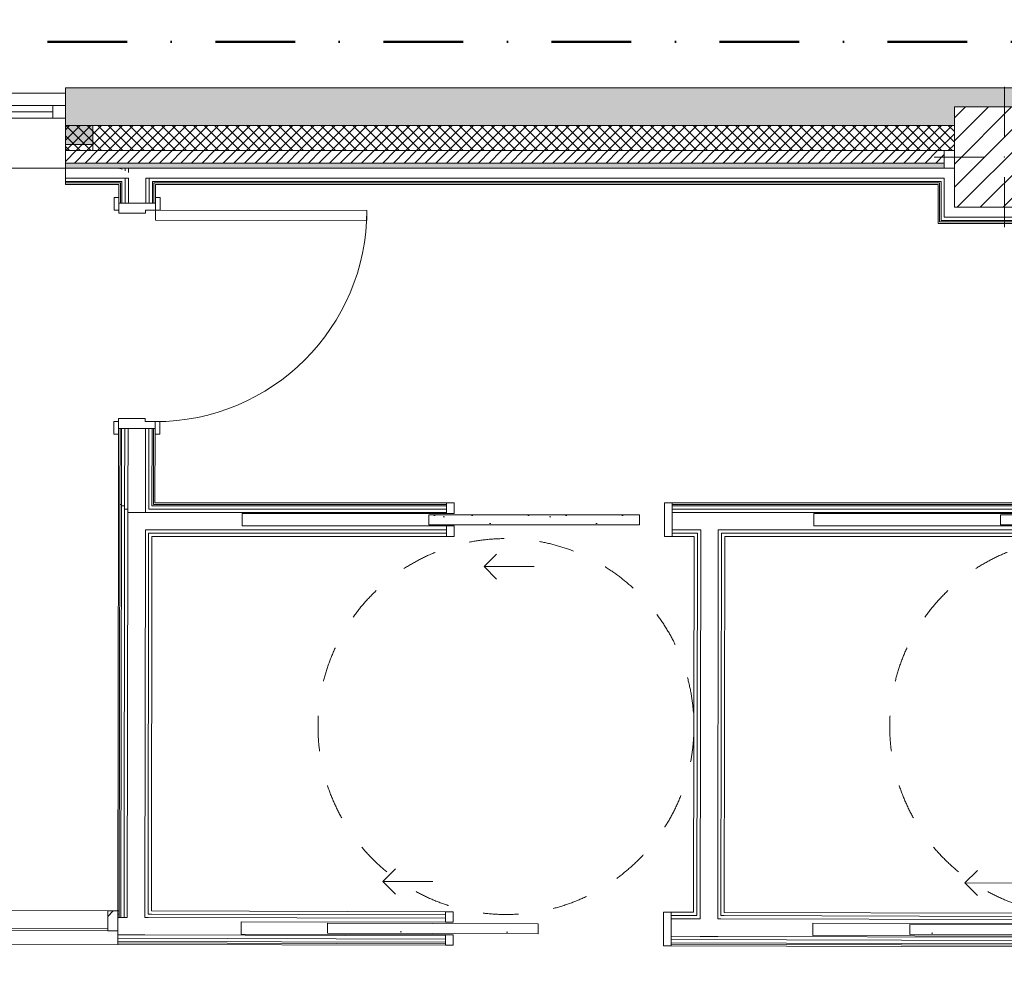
# Model space of a CAD drawing. Header units: millimetres. Extents: x -30280 to 19093, y -17757 to 4746.
# Tile 11 of 33: x -11180 to -7251, y -15508 to -11746. Entities that reach past the tile are written whole.
import ezdxf

# ---------------------------------------------------------------- set-up
doc = ezdxf.new("R2010")
doc.units = ezdxf.units.MM
doc.header["$MEASUREMENT"] = 0
for name, pattern in [('Punto & Rayas', [670.277762, 317.5, -176.388889, 0, -176.388874]), ('Rayas Pequeñas', [282.222222, 141.111111, -141.111111]), ('Wipeout_Contour', [1000, 0, -1000])]:
    doc.linetypes.add(name, pattern=pattern)
for name, color, linetype, lineweight, true_color in [('01_2D_Ambit_Pluma_Nº__242', 7, 'Continuous', 50, 0xfb0013), ('12_FAÇ_Façana_Pluma_Nº__102', 7, 'Continuous', 5, 0xcccccc), ('12_FAÇ_Façana_Pluma_Nº__174', 7, 'Continuous', 13, 0xe4ad2c), ('12_FAÇ_Façana_Pluma_Nº__176', 7, 'Continuous', 15, 0x93a0c6), ('Nuevo_08_E_Envans secs_Pluma_Nº__78', 7, 'Continuous', 5, 0x00bb5e), ('Nuevo_Puertas Archicad_Pluma_Nº__3', 7, 'Continuous', 5, 0xa4a4a4)]:
    doc.layers.add(name, color=color, linetype=linetype, lineweight=lineweight, true_color=true_color)
for name, color, linetype in [('10_ESTR_Pilars', 7, 'Continuous'), ('12_FAÇ_Façana', 7, 'Continuous'), ('Nuevo_08_E_Envans secs', 7, 'Continuous'), ('Nuevo_Puertas Archicad', 7, 'Continuous'), ('Nuevo_Ventanas Archicad', 7, 'Continuous'), ('Ventanas Archicad', 7, 'Continuous')]:
    doc.layers.add(name, color=color, linetype=linetype)
for name, color, linetype, lineweight in [('10_ESTR_Pilars_Pluma_Nº__20', 1, 'Continuous', 5), ('10_ESTR_Pilars_Pluma_Nº__28', 7, 'Continuous', 20), ('10_ESTR_Pilars_Pluma_Nº__42', 8, 'Continuous', 25), ('12_FAÇ_Façana_Pluma_Nº__1', 7, 'Continuous', 5), ('12_FAÇ_Façana_Pluma_Nº__2', 8, 'Continuous', 5), ('12_FAÇ_Façana_Pluma_Nº__7', 7, 'Continuous', 5), ('Nuevo_01 2D_Mobiliari_Pluma_Nº__101', 252, 'Continuous', 5), ('Nuevo_08_E_Envans secs_Pluma_Nº__25', 5, 'Continuous', 5), ('Nuevo_12_FAÇ_Façana_Pluma_Nº__25', 5, 'Continuous', 5), ('Nuevo_Puertas Archicad_Pluma_Nº__1', 7, 'Continuous', 5), ('Nuevo_Ventanas Archicad_Pluma_Nº__1', 7, 'Continuous', 5), ('Ventanas Archicad_Pluma_Nº__1', 7, 'Continuous', 5), ('Ventanas Archicad_Pluma_Nº__7', 7, 'Continuous', 5)]:
    doc.layers.add(name, color=color, linetype=linetype, lineweight=lineweight)
pattern_1 = [(0, (0, 0), (0, 75), [0, -75])]
pattern_2 = [(45, (0, 0), (-159.1, 159.1), []), (45, (-53.03, 53.03), (-159.1, 159.1), [])]
pattern_3 = [(0, (0, 0), (0, 779.4), [48.75, -401.25]), (0, (225, 389.7), (0, 779.4), [48.75, -401.25]), (60, (0, 0), (-675, 389.7), [48.75, -401.25]), (60, (450, 0), (-675, 389.7), [48.75, -401.25]), (120, (48.75, 0), (675, 389.7), [48.75, -401.25]), (120, (498.75, 0), (675, 389.7), [48.75, -401.25]), (0, (0, 75), (0, 150), [0, -150, 0, -225]), (45, (75, 75), (-106.066, 106.066), [0, -112.5, 0, -187.5])]

# ---------------------------------------------------------------- blocks, each defined once
blk = doc.blocks.new('Muro_22_1', base_point=(-7036.1, -12339))
at = {"layer": '12_FAÇ_Façana_Pluma_Nº__102', "linetype": 'Continuous', "lineweight": 0, "true_color": 0xe5e5e5}
blk.add_hatch(color=254, dxfattribs=at).paths.add_polyline_path([(-10997.4, -12019), (-10997.4, -12169), (-7450.4, -12169), (-7450.4, -12094.6), (-7050.4, -12094.6), (-7050.4, -12169), (-7036.1, -12169), (-7036.1, -12019)])
at = {"layer": '12_FAÇ_Façana_Pluma_Nº__174', "linetype": 'Continuous', "lineweight": 13, "true_color": 0xe4ad2c}
h = blk.add_hatch(dxfattribs=at)
h.set_pattern_fill('SATE_Aislamiento_0001', color=42, style=0, pattern_type=2)
h.set_pattern_definition([(45, (0, 0), (-21.213203, 21.213203), []), (135, (0, 0), (21.213203, 21.213203), [])])
h.paths.add_polyline_path([(-10997.4, -12269), (-7450.4, -12269), (-7450.4, -12169), (-10997.4, -12169)])
at = {"layer": '12_FAÇ_Façana_Pluma_Nº__176', "linetype": 'Continuous', "lineweight": 0, "true_color": 0x495063}
blk.add_hatch(color=251, dxfattribs=at).paths.add_polyline_path([(-7490.4, -12319), (-10997.4, -12319), (-10997.4, -12339), (-7490.4, -12339)])
at = {"layer": '12_FAÇ_Façana_Pluma_Nº__2', "linetype": 'Continuous', "lineweight": 5}
h = blk.add_hatch(dxfattribs=at)
h.set_pattern_fill('Ceramic_0001', color=8, style=0, pattern_type=2)
h.set_pattern_definition([(45, (0, 0), (-21.213203, 21.213203), [])])
h.paths.add_polyline_path([(-7490.4, -12269), (-10997.4, -12269), (-10997.4, -12319), (-7490.4, -12319)])
at = {"layer": '12_FAÇ_Façana_Pluma_Nº__7', "color": 7, "linetype": 'Continuous', "lineweight": 5}
for p, q in [((-10997.4, -12169), (-7450.4, -12169)), ((-10997.4, -12269), (-7490.4, -12269)), ((-7450.4, -12269), (-7490.4, -12269)), ((-10997.4, -12319), (-7490.4, -12319))]:
    blk.add_line(p, q, dxfattribs=at)
at = {"layer": '12_FAÇ_Façana_Pluma_Nº__7', "color": 7, "linetype": 'Continuous', "lineweight": 5, "flags": 128}
for points in [[(-7036.1, -12019), (-10997.4, -12019)], [(-10997.4, -12019), (-10997.4, -12339)], [(-10997.4, -12339), (-7490.4, -12339)]]:
    blk.add_lwpolyline(points, dxfattribs=at)
at = {"layer": 'Nuevo_12_FAÇ_Façana_Pluma_Nº__25', "color": 5, "linetype": 'Continuous', "lineweight": 5}
for p, q in [((-7490.4, -12269), (-7490.4, -12319)), ((-7490.4, -12319), (-7490.4, -12339))]:
    blk.add_line(p, q, dxfattribs=at)
blk = doc.blocks.new('Ventana Vertical Multi-Faja 27')
at = {"layer": 'Ventanas Archicad_Pluma_Nº__1', "color": 7, "linetype": 'Continuous', "lineweight": 5}
for p, q in [((-600, 50), (600, 50)), ((-600, 0), (-550, 0)), ((-550, 0), (-550, -50)), ((-550, 0), (550, 0)), ((550, -50), (550, 0)), ((550, 0), (600, 0)), ((-550, -25), (550, -25)), ((-550, -50), (-600, -50)), ((550, -50), (-550, -50)), ((600, -50), (550, -50)), ((-600, -180), (-600, -155)), ((600, -180), (600, -155)), ((-600, -250), (600, -250))]:
    blk.add_line(p, q, dxfattribs=at)
at = {"layer": 'Ventanas Archicad_Pluma_Nº__7', "color": 7, "linetype": 'Continuous', "lineweight": 5}
for p, q in [((-600, 50), (-600, 30)), ((600, 50), (600, 30)), ((-600, 30), (-600, 0)), ((-600, 30), (-600, 0)), ((-600, 0), (-600, -50)), ((-600, 0), (-600, -50)), ((-600, 0), (-600, -50)), ((-600, 0), (-600, -50)), ((600, 30), (600, 0)), ((600, 30), (600, 0)), ((600, 0), (600, -50)), ((600, 0), (600, -50)), ((600, 0), (600, -50)), ((600, 0), (600, -50)), ((-600, -50), (-600, -80)), ((-600, -50), (-600, -80)), ((600, -50), (600, -80)), ((600, -50), (600, -80)), ((-600, -80), (-600, -155)), ((-600, -80), (-600, -155)), ((600, -80), (600, -155)), ((600, -80), (600, -155)), ((-600, -180), (-600, -230)), ((600, -180), (600, -230)), ((-600, -230), (-600, -250)), ((600, -230), (600, -250))]:
    blk.add_line(p, q, dxfattribs=at)
blk = doc.blocks.new('Muro_26_1', base_point=(-11002.4, -12339))
at = {"layer": '12_FAÇ_Façana', "linetype": 'Continuous', "lineweight": 0, "true_color": 0x000000}
h = blk.add_hatch(dxfattribs=at)
h.set_pattern_fill('Yeso_0001', color=18, style=0, pattern_type=2)
h.set_pattern_definition(pattern_1)
h.paths.add_polyline_path([(-12197.4, -12269), (-12197.4, -12244), (-12307.4, -12244), (-12307.4, -12269)])
h = blk.add_hatch(dxfattribs=at)
h.set_pattern_fill('Yeso_0001', color=18, style=0, pattern_type=2)
h.set_pattern_definition(pattern_1)
h.paths.add_polyline_path([(-10997.4, -12269), (-10887.4, -12269), (-10887.4, -12244), (-10997.4, -12244)])
at = {"layer": '12_FAÇ_Façana_Pluma_Nº__102', "linetype": 'Continuous', "lineweight": 0, "true_color": 0xe5e5e5}
for points in [[(-12307.4, -12169), (-12307.4, -12244), (-12197.4, -12244), (-12197.4, -12059)], [(-10887.4, -12169), (-10997.4, -12059), (-10997.4, -12244), (-10887.4, -12244)]]:
    blk.add_hatch(color=254, dxfattribs=at).paths.add_polyline_path(points)
at = {"layer": '12_FAÇ_Façana_Pluma_Nº__1', "color": 7, "linetype": 'Continuous', "lineweight": 5}
for p, q in [((-12307.4, -12244), (-12307.4, -12269)), ((-12197.4, -12244), (-12307.4, -12244)), ((-12197.4, -12269), (-12197.4, -12244)), ((-10997.4, -12269), (-10997.4, -12244)), ((-10997.4, -12244), (-10887.4, -12244)), ((-10887.4, -12244), (-10887.4, -12269)), ((-12307.4, -12269), (-12197.4, -12269)), ((-10887.4, -12269), (-10997.4, -12269))]:
    blk.add_line(p, q, dxfattribs=at)
at = {"layer": '12_FAÇ_Façana_Pluma_Nº__7', "color": 7, "linetype": 'Continuous', "lineweight": 5}
for p, q in [((-12197.4, -12039), (-12197.4, -12059)), ((-12197.4, -12059), (-12197.4, -12089)), ((-12197.4, -12059), (-12197.4, -12089)), ((-10997.4, -12039), (-10997.4, -12059)), ((-10997.4, -12059), (-10997.4, -12089)), ((-10997.4, -12059), (-10997.4, -12089)), ((-12197.4, -12089), (-12197.4, -12139)), ((-12197.4, -12089), (-12197.4, -12139)), ((-10997.4, -12089), (-10997.4, -12139)), ((-10997.4, -12089), (-10997.4, -12139)), ((-12197.4, -12139), (-12197.4, -12169)), ((-12197.4, -12139), (-12197.4, -12169)), ((-10997.4, -12139), (-10997.4, -12169)), ((-10997.4, -12139), (-10997.4, -12169)), ((-12307.4, -12169), (-12307.4, -12244)), ((-12197.4, -12169), (-12197.4, -12244)), ((-12197.4, -12169), (-12197.4, -12244)), ((-10997.4, -12169), (-10997.4, -12244)), ((-10997.4, -12169), (-10997.4, -12244)), ((-10887.4, -12169), (-10887.4, -12244)), ((-12197.4, -12269), (-12197.4, -12319)), ((-10997.4, -12269), (-10997.4, -12319)), ((-12197.4, -12319), (-12197.4, -12339)), ((-10997.4, -12319), (-10997.4, -12339))]:
    blk.add_line(p, q, dxfattribs=at)
at = {"layer": 'Ventanas Archicad', "color": 253, "linetype": 'Continuous', "lineweight": 5, "true_color": 0xa4a4a6, "zscale": 1000}
blk.add_blockref('Ventana Vertical Multi-Faja 27', (-11597.4, -12089), dxfattribs=at)
blk = doc.blocks.new('Ventana Escaparate 27')
at = {"layer": 'Nuevo_Ventanas Archicad', "linetype": 'Continuous', "lineweight": 0, "true_color": 0x000000}
h = blk.add_hatch(dxfattribs=at)
h.set_pattern_fill('Acero_0001', color=18, style=0, pattern_type=2)
h.set_pattern_definition(pattern_2)
h.paths.add_polyline_path([(-660.4, 0), (-660.4, -80), (-620.4, -80), (-620.4, 0)])
h = blk.add_hatch(dxfattribs=at)
h.set_pattern_fill('Acero_0001', color=18, style=0, pattern_type=2)
h.set_pattern_definition(pattern_2)
h.paths.add_polyline_path([(620.4, 0), (620.4, -80), (660.4, -80), (660.4, 0)])
at = {"layer": 'Nuevo_Ventanas Archicad_Pluma_Nº__1', "color": 7, "linetype": 'Continuous', "lineweight": 5}
for p, q in [((-660.4, 54), (660.4, 54)), ((-660.4, 48), (-660.4, 54)), ((-660.4, 42), (-660.4, 48)), ((-660.4, 29), (-660.4, 42)), ((660.4, 48), (660.4, 54)), ((660.4, 42), (660.4, 48)), ((660.4, 29), (660.4, 42)), ((-660.4, 16), (-660.4, 29)), ((-660.4, 0), (-660.4, 16)), ((-660.4, 0), (660.4, 0)), ((-660.4, 0), (-660.4, -80)), ((-620.4, 0), (-660.4, 0)), ((-660.4, -54), (-660.4, 0)), ((-660.4, -54), (-660.4, 0)), ((-620.4, -80), (-620.4, 0)), ((620.4, 0), (620.4, -80)), ((660.4, 0), (620.4, 0)), ((660.4, 16), (660.4, 29)), ((660.4, 0), (660.4, 16)), ((660.4, -80), (660.4, 0)), ((660.4, -54), (660.4, 0)), ((660.4, -54), (660.4, 0)), ((-620.4, -10), (620.4, -10)), ((-660.4, -67), (-660.4, -54)), ((-660.4, -67), (-660.4, -54)), ((-660.4, -80), (-660.4, -67)), ((-660.4, -80), (-660.4, -67)), ((660.4, -67), (660.4, -54)), ((660.4, -67), (660.4, -54)), ((660.4, -80), (660.4, -67)), ((660.4, -80), (660.4, -67)), ((-660.4, -80), (660.4, -80)), ((-660.4, -80), (660.4, -80)), ((-660.4, -80), (-620.4, -80)), ((620.4, -80), (660.4, -80))]:
    blk.add_line(p, q, dxfattribs=at)
blk = doc.blocks.new('Puerta Corredera Empotrada 27_2')
at = {"layer": 'Nuevo_Puertas Archicad', "linetype": 'Continuous', "lineweight": 0, "true_color": 0xffffff}
h = blk.add_hatch(dxfattribs=at)
h.set_pattern_fill('Hormigón_en_Masa_0001', style=0, pattern_type=2)
h.set_pattern_definition(pattern_3)
h.paths.add_polyline_path([(38.1, -47), (38.1, -87), (878.1, -87), (878.1, -47)])
at = {"layer": 'Nuevo_Puertas Archicad_Pluma_Nº__1', "color": 7, "linetype": 'Continuous', "lineweight": 5}
for p, q in [((-420, 0), (-450, 0)), ((-450, 0), (-450, -134)), ((-450, -13), (-450, 0)), ((-450, -13), (-450, 0)), ((-420, -134), (-420, 0)), ((450, 0), (420, 0)), ((420, 0), (420, -42)), ((450, -42), (450, 0)), ((450, -13), (450, 0)), ((450, -13), (450, 0)), ((-450, -26), (-450, -13)), ((-450, -26), (-450, -13)), ((-450, -96), (-450, -26)), ((-450, -96), (-450, -26)), ((450, -26), (450, -13)), ((450, -26), (450, -13)), ((450, -42), (450, -26)), ((450, -42), (450, -26)), ((38.1, -47), (878.1, -47)), ((38.1, -87), (38.1, -47)), ((420, -42), (450, -42)), ((878.1, -47), (878.1, -87)), ((-450, -109), (-450, -96)), ((-450, -109), (-450, -96)), ((-450, -122), (-450, -109)), ((-450, -122), (-450, -109)), ((878.1, -87), (38.1, -87)), ((450, -92), (420, -92)), ((420, -92), (420, -134)), ((450, -134), (450, -92)), ((450, -96), (450, -92)), ((450, -96), (450, -92)), ((450, -109), (450, -96)), ((450, -109), (450, -96)), ((450, -122), (450, -109)), ((450, -122), (450, -109)), ((-450, -128), (-450, -122)), ((-450, -128), (-450, -122)), ((-450, -134), (-450, -128)), ((-450, -134), (-450, -128)), ((-450, -134), (-420, -134)), ((420, -134), (450, -134)), ((450, -128), (450, -122)), ((450, -128), (450, -122)), ((450, -134), (450, -128)), ((450, -134), (450, -128))]:
    blk.add_line(p, q, dxfattribs=at)
at = {"layer": 'Nuevo_Puertas Archicad_Pluma_Nº__3', "color": 253, "linetype": 'Continuous', "lineweight": 5, "true_color": 0xa4a4a4}
for p, q in [((658.1, 120), (608.1, 170)), ((458.1, 120), (658.1, 120)), ((658.1, 120), (608.1, 70))]:
    blk.add_line(p, q, dxfattribs=at)
blk = doc.blocks.new('Puerta Corredera Empotrada 27_3')
at = {"layer": 'Nuevo_Puertas Archicad', "linetype": 'Continuous', "lineweight": 0, "true_color": 0xffffff}
h = blk.add_hatch(dxfattribs=at)
h.set_pattern_fill('Hormigón_en_Masa_0001', style=0, pattern_type=2)
h.set_pattern_definition(pattern_3)
h.paths.add_polyline_path([(80.5, -47), (80.5, -87), (920.5, -87), (920.5, -47)])
at = {"layer": 'Nuevo_Puertas Archicad_Pluma_Nº__1', "color": 7, "linetype": 'Continuous', "lineweight": 5}
for p, q in [((-420, 0), (-450, 0)), ((-450, 0), (-450, -134)), ((-450, -13), (-450, 0)), ((-450, -13), (-450, 0)), ((-420, -134), (-420, 0)), ((450, 0), (420, 0)), ((420, 0), (420, -42)), ((450, -42), (450, 0)), ((450, -13), (450, 0)), ((450, -13), (450, 0)), ((-450, -26), (-450, -13)), ((-450, -26), (-450, -13)), ((-450, -96), (-450, -26)), ((-450, -96), (-450, -26)), ((450, -26), (450, -13)), ((450, -26), (450, -13)), ((450, -42), (450, -26)), ((450, -42), (450, -26)), ((80.5, -47), (920.5, -47)), ((80.5, -87), (80.5, -47)), ((420, -42), (450, -42)), ((920.5, -47), (920.5, -87)), ((-450, -109), (-450, -96)), ((-450, -109), (-450, -96)), ((-450, -122), (-450, -109)), ((-450, -122), (-450, -109)), ((920.5, -87), (80.5, -87)), ((450, -92), (420, -92)), ((420, -92), (420, -134)), ((450, -134), (450, -92)), ((450, -96), (450, -92)), ((450, -96), (450, -92)), ((450, -109), (450, -96)), ((450, -109), (450, -96)), ((450, -122), (450, -109)), ((450, -122), (450, -109)), ((-450, -128), (-450, -122)), ((-450, -128), (-450, -122)), ((-450, -134), (-450, -128)), ((-450, -134), (-450, -128)), ((-450, -134), (-420, -134)), ((420, -134), (450, -134)), ((450, -128), (450, -122)), ((450, -128), (450, -122)), ((450, -134), (450, -128)), ((450, -134), (450, -128))]:
    blk.add_line(p, q, dxfattribs=at)
at = {"layer": 'Nuevo_Puertas Archicad_Pluma_Nº__3', "color": 253, "linetype": 'Continuous', "lineweight": 5, "true_color": 0xa4a4a4}
for p, q in [((700.5, 120), (650.5, 170)), ((500.5, 120), (700.5, 120)), ((700.5, 120), (650.5, 70))]:
    blk.add_line(p, q, dxfattribs=at)
blk = doc.blocks.new('Muro_62_1', base_point=(-3815.2, -15319.9))
at = {"layer": 'Nuevo_08_E_Envans secs_Pluma_Nº__78', "color": 112, "linetype": 'Continuous', "lineweight": 5, "true_color": 0x00bb5e}
for p, q in [((-10788.3, -15302.6), (-10788.3, -15315.6)), ((-10788.3, -15315.6), (-10782.3, -15315.6)), ((-10788.3, -15315.6), (-10788.3, -15328.6)), ((-10782.3, -15302.6), (-10782.3, -15315.6)), ((-10782.3, -15315.6), (-10782.3, -15328.6)), ((-10680.3, -15328.8), (-10680.3, -15315.8)), ((-10667.3, -15315.9), (-10667.3, -15302.9)), ((-10667.3, -15315.9), (-10654.3, -15315.9)), ((-10654.3, -15315.9), (-9480.5, -15318.8)), ((-9480.5, -15318.8), (-9480.4, -15305.8)), ((-9480.5, -15331.8), (-9480.5, -15318.8)), ((-8580.5, -15321), (-8580.4, -15308)), ((-8580.5, -15321), (-8490.5, -15321.3)), ((-8580.5, -15334), (-8580.5, -15321)), ((-8490.5, -15321.3), (-8477.5, -15321.3)), ((-8477.5, -15308.3), (-8477.5, -15321.3)), ((-8464.5, -15321.3), (-8464.6, -15334.3)), ((-8394.6, -15334.5), (-8394.5, -15321.5)), ((-8381.5, -15321.5), (-8381.5, -15308.5)), ((-8381.5, -15321.5), (-8368.5, -15321.6)), ((-8368.5, -15321.6), (-7200.2, -15324.5)), ((-10788.3, -15328.6), (-10788.5, -15382.6)), ((-10788.3, -15328.6), (-10782.3, -15328.6)), ((-10782.3, -15328.6), (-10776.3, -15328.6)), ((-10776.3, -15328.6), (-10763.3, -15328.6)), ((-10763.3, -15328.6), (-10750.3, -15328.7)), ((-10680.3, -15328.8), (-10667.3, -15328.9)), ((-10667.3, -15328.9), (-9480.5, -15331.8)), ((-10295.5, -15345.8), (-10295.7, -15395.8)), ((-9480.5, -15347.8), (-10295.5, -15345.8)), ((-9480.5, -15347.8), (-9480.5, -15331.8)), ((-8580.7, -15404), (-8580.5, -15334)), ((-8580.5, -15334), (-8477.6, -15334.3)), ((-8477.6, -15334.3), (-8464.6, -15334.3)), ((-8394.6, -15334.5), (-8381.6, -15334.5)), ((-8381.6, -15334.5), (-7200.3, -15337.5)), ((-8015.3, -15351.4), (-8015.4, -15401.4)), ((-7200.3, -15353.5), (-8015.3, -15351.4)), ((-10788.5, -15398.6), (-10788.6, -15411.6)), ((-10788.5, -15382.6), (-10788.5, -15398.6)), ((-10788.5, -15398.6), (-10750.4, -15398.7)), ((-10750.4, -15398.7), (-10680.4, -15398.8)), ((-10680.4, -15398.8), (-9480.7, -15401.8)), ((-10295.7, -15395.8), (-9480.7, -15397.8)), ((-9480.7, -15401.8), (-9480.7, -15397.8)), ((-10788.6, -15411.6), (-10788.6, -15424.6)), ((-10788.6, -15424.6), (-9480.7, -15427.8)), ((-10788.6, -15424.6), (-10788.6, -15430.6)), ((-10788.6, -15430.6), (-9480.8, -15433.8)), ((-10788.6, -15430.6), (-10788.6, -15436.6)), ((-10788.6, -15411.6), (-9480.7, -15414.8)), ((-9480.8, -15433.8), (-9480.7, -15427.8)), ((-9480.8, -15439.8), (-9480.8, -15433.8)), ((-9480.7, -15414.8), (-9480.7, -15401.8)), ((-9480.7, -15427.8), (-9480.7, -15414.8)), ((-8580.8, -15436), (-8580.7, -15430)), ((-8580.8, -15436), (-7200.5, -15439.5)), ((-8580.8, -15442), (-8580.8, -15436)), ((-8580.7, -15404), (-8464.7, -15404.3)), ((-8580.7, -15417), (-8580.7, -15404)), ((-8580.7, -15417), (-7200.5, -15420.5)), ((-8580.7, -15430), (-8580.7, -15417)), ((-8580.7, -15430), (-7200.5, -15433.5)), ((-8464.7, -15404.3), (-8394.7, -15404.5)), ((-8394.7, -15404.5), (-7200.4, -15407.5)), ((-8015.4, -15401.4), (-7200.4, -15403.5))]:
    blk.add_line(p, q, dxfattribs=at)
at = {"layer": 'Nuevo_08_E_Envans secs_Pluma_Nº__78', "color": 112, "linetype": 'Continuous', "lineweight": 5, "true_color": 0x00bb5e, "flags": 128}
for points in [[(-10782.3, -15302.6), (-10788.3, -15302.6)], [(-9480.4, -15305.8), (-10654.3, -15302.9)], [(-8490.5, -15308.3), (-8580.4, -15308)], [(-7200.2, -15311.5), (-8368.5, -15308.6)], [(-10788.6, -15436.6), (-9480.8, -15439.8)], [(-8580.8, -15442), (-7200.5, -15445.5)]]:
    blk.add_lwpolyline(points, dxfattribs=at)
at = {"layer": 'Nuevo_Puertas Archicad', "color": 253, "linetype": 'Continuous', "lineweight": 5, "true_color": 0xa4a4a6, "xscale": -1, "zscale": 1000, "rotation": 359.8580098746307}
for name, p in [('Puerta Corredera Empotrada 27_3', (-9030.4, -15306.9)), ('Puerta Corredera Empotrada 27_2', (-6750.2, -15312.6))]:
    blk.add_blockref(name, p, dxfattribs=at)
at = {"layer": 'Nuevo_Ventanas Archicad', "color": 253, "linetype": 'Continuous', "lineweight": 5, "true_color": 0xa4a4a6, "zscale": 1000, "rotation": 179.8580098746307}
blk.add_blockref('Ventana Escaparate 27', (-11448.9, -15380.9), dxfattribs=at)
blk = doc.blocks.new('Puerta Corredera Empotrada 27_4')
at = {"layer": 'Nuevo_Puertas Archicad', "linetype": 'Continuous', "lineweight": 0, "true_color": 0xffffff}
h = blk.add_hatch(dxfattribs=at)
h.set_pattern_fill('Hormigón_en_Masa_0001', style=0, pattern_type=2)
h.set_pattern_definition(pattern_3)
h.paths.add_polyline_path([(-320, -47), (-320, -87), (520, -87), (520, -47)])
at = {"layer": 'Nuevo_Puertas Archicad_Pluma_Nº__1', "color": 7, "linetype": 'Continuous', "lineweight": 5}
for p, q in [((-420, 0), (-450, 0)), ((-450, 0), (-450, -134)), ((-450, -13), (-450, 0)), ((-450, -13), (-450, 0)), ((-420, -134), (-420, 0)), ((450, 0), (420, 0)), ((420, 0), (420, -42)), ((450, -42), (450, 0)), ((450, -13), (450, 0)), ((450, -13), (450, 0)), ((-450, -26), (-450, -13)), ((-450, -26), (-450, -13)), ((-450, -96), (-450, -26)), ((-450, -96), (-450, -26)), ((450, -26), (450, -13)), ((450, -26), (450, -13)), ((450, -42), (450, -26)), ((450, -42), (450, -26)), ((-320, -47), (520, -47)), ((-320, -87), (-320, -47)), ((420, -42), (450, -42)), ((520, -47), (520, -87)), ((-450, -109), (-450, -96)), ((-450, -109), (-450, -96)), ((-450, -122), (-450, -109)), ((-450, -122), (-450, -109)), ((520, -87), (-320, -87)), ((450, -92), (420, -92)), ((420, -92), (420, -134)), ((450, -134), (450, -92)), ((450, -96), (450, -92)), ((450, -96), (450, -92)), ((450, -109), (450, -96)), ((450, -109), (450, -96)), ((450, -122), (450, -109)), ((450, -122), (450, -109)), ((-450, -128), (-450, -122)), ((-450, -128), (-450, -122)), ((-450, -134), (-450, -128)), ((-450, -134), (-450, -128)), ((-450, -134), (-420, -134)), ((420, -134), (450, -134)), ((450, -128), (450, -122)), ((450, -128), (450, -122)), ((450, -134), (450, -128)), ((450, -134), (450, -128))]:
    blk.add_line(p, q, dxfattribs=at)
at = {"layer": 'Nuevo_Puertas Archicad_Pluma_Nº__3', "color": 253, "linetype": 'Continuous', "lineweight": 5, "true_color": 0xa4a4a4}
for p, q in [((300, 120), (250, 170)), ((100, 120), (300, 120)), ((300, 120), (250, 70))]:
    blk.add_line(p, q, dxfattribs=at)
blk = doc.blocks.new('Muro_76_1', base_point=(-1687, -13808.6))
at = {"layer": 'Nuevo_08_E_Envans secs_Pluma_Nº__78', "color": 112, "linetype": 'Continuous', "lineweight": 5, "true_color": 0x00bb5e}
for p, q in [((-10779.9, -13674.6), (-10779.9, -13680.6)), ((-10779.9, -13680.6), (-10779.9, -13686.6)), ((-10773.9, -13680.6), (-10779.9, -13680.6)), ((-10773.9, -13680.6), (-10773.9, -13686.6)), ((-10773.9, -13686.6), (-10773.9, -13699.6)), ((-10760.9, -13686.6), (-10773.9, -13686.6)), ((-10760.9, -13686.6), (-10760.9, -13699.6)), ((-10747.9, -13699.6), (-10760.9, -13699.6)), ((-10747.9, -13699.6), (-10747.9, -13712.6)), ((-10677.9, -13712.6), (-10677.9, -13699.6)), ((-10664.9, -13699.6), (-10664.9, -13686.6)), ((-9476.7, -13699.6), (-10664.9, -13699.6)), ((-10651.9, -13686.6), (-10651.9, -13680.6)), ((-9476.7, -13686.6), (-10651.9, -13686.6)), ((-10645.9, -13680.6), (-10645.9, -13674.6)), ((-9476.7, -13680.6), (-10645.9, -13680.6)), ((-9476.7, -13674.6), (-9476.7, -13680.6)), ((-9476.7, -13680.6), (-9476.7, -13686.6)), ((-9476.7, -13686.6), (-9476.7, -13699.6)), ((-9476.7, -13699.6), (-9476.7, -13712.6)), ((-8576.7, -13674.6), (-8576.7, -13680.6)), ((-7196.5, -13680.6), (-8576.7, -13680.6)), ((-8576.7, -13680.6), (-8576.7, -13686.6)), ((-7196.5, -13686.6), (-8576.7, -13686.6)), ((-8576.7, -13686.6), (-8576.7, -13699.6)), ((-7196.5, -13699.6), (-8576.7, -13699.6)), ((-8576.7, -13699.6), (-8576.7, -13712.6)), ((-10747.9, -13712.6), (-10748, -13782.6)), ((-10677.9, -13712.6), (-10747.9, -13712.6)), ((-9476.7, -13712.6), (-10677.9, -13712.6)), ((-10291.7, -13716.6), (-9476.7, -13716.6)), ((-10291.7, -13766.6), (-10291.7, -13716.6)), ((-9476.7, -13712.6), (-9476.7, -13716.6)), ((-8462.2, -13712.6), (-8576.7, -13712.6)), ((-8576.7, -13712.6), (-8576.7, -13782.6)), ((-8392.2, -13712.6), (-8462.2, -13712.6)), ((-7196.5, -13712.6), (-8392.2, -13712.6)), ((-8011.5, -13716.6), (-7196.5, -13716.6)), ((-8011.5, -13766.6), (-8011.5, -13716.6)), ((-10678, -13782.6), (-10678.1, -13795.6)), ((-10665, -13782.6), (-10678, -13782.6)), ((-9476.7, -13782.6), (-10665, -13782.6)), ((-9476.7, -13766.6), (-10291.7, -13766.6)), ((-9476.7, -13766.6), (-9476.7, -13782.6)), ((-9476.7, -13782.6), (-9476.7, -13795.6)), ((-8475.3, -13782.6), (-8576.7, -13782.6)), ((-8576.7, -13782.6), (-8576.7, -13795.6)), ((-8462.3, -13782.6), (-8475.3, -13782.6)), ((-8462.3, -13782.6), (-8462.3, -13795.6)), ((-8379.3, -13782.6), (-8392.3, -13782.6)), ((-8392.3, -13795.6), (-8392.3, -13782.6)), ((-7196.5, -13782.6), (-8379.3, -13782.6)), ((-7196.5, -13766.6), (-8011.5, -13766.6)), ((-10652.1, -13795.6), (-10665.1, -13795.6)), ((-9476.7, -13795.6), (-10652.1, -13795.6)), ((-9476.7, -13795.6), (-9476.7, -13808.6)), ((-8488.3, -13795.6), (-8576.7, -13795.6)), ((-8576.7, -13795.6), (-8576.7, -13808.6)), ((-8475.3, -13795.6), (-8488.3, -13795.6)), ((-8475.3, -13795.6), (-8475.3, -13808.6)), ((-8366.3, -13795.6), (-8379.3, -13795.6)), ((-8379.3, -13808.6), (-8379.3, -13795.6)), ((-7196.5, -13795.6), (-8366.3, -13795.6))]:
    blk.add_line(p, q, dxfattribs=at)
at = {"layer": 'Nuevo_08_E_Envans secs_Pluma_Nº__78', "color": 112, "linetype": 'Continuous', "lineweight": 5, "true_color": 0x00bb5e, "flags": 128}
for points in [[(-10785.9, -13674.6), (-10785.9, -13680.6)], [(-9476.7, -13674.6), (-10639.9, -13674.6)], [(-7196.5, -13674.6), (-8576.7, -13674.6)], [(-10652.1, -13808.6), (-9476.7, -13808.6)], [(-8576.7, -13808.6), (-8488.3, -13808.6)], [(-8366.3, -13808.6), (-7196.5, -13808.6)]]:
    blk.add_lwpolyline(points, dxfattribs=at)
at = {"layer": 'Nuevo_Puertas Archicad', "color": 253, "linetype": 'Continuous', "lineweight": 5, "true_color": 0xa4a4a6, "zscale": 1000, "rotation": 180}
for p in [(-9026.7, -13808.6), (-6746.5, -13808.6)]:
    blk.add_blockref('Puerta Corredera Empotrada 27_4', p, dxfattribs=at)
blk = doc.blocks.new('Muro_78_1', base_point=(-8429.5, -15308.4))
at = {"layer": 'Nuevo_08_E_Envans secs_Pluma_Nº__78', "color": 112, "linetype": 'Continuous', "lineweight": 5, "true_color": 0x00bb5e}
for p, q in [((-8462.3, -13782.6), (-8462.3, -13795.6)), ((-8392.3, -13795.6), (-8392.3, -13782.6)), ((-8477.5, -15308.3), (-8475.3, -13808.6)), ((-8475.3, -13795.6), (-8475.3, -13808.6)), ((-8464.5, -15308.3), (-8462.3, -13808.6)), ((-8462.3, -13795.6), (-8462.3, -13808.6)), ((-8394.5, -15308.5), (-8392.3, -13808.6)), ((-8392.3, -13808.6), (-8392.3, -13795.6)), ((-8381.5, -15308.5), (-8379.3, -13808.6)), ((-8379.3, -13808.6), (-8379.3, -13795.6)), ((-8477.5, -15308.3), (-8477.5, -15321.3)), ((-8464.5, -15321.3), (-8464.6, -15334.3)), ((-8464.5, -15308.3), (-8464.5, -15321.3)), ((-8394.6, -15334.5), (-8394.5, -15321.5)), ((-8394.5, -15321.5), (-8394.5, -15308.5)), ((-8381.5, -15321.5), (-8381.5, -15308.5))]:
    blk.add_line(p, q, dxfattribs=at)
at = {"layer": 'Nuevo_08_E_Envans secs_Pluma_Nº__78', "color": 112, "linetype": 'Continuous', "lineweight": 5, "true_color": 0x00bb5e, "flags": 128}
for points in [[(-8488.3, -13808.6), (-8490.5, -15308.3)], [(-8368.5, -15308.6), (-8366.3, -13808.6)]]:
    blk.add_lwpolyline(points, dxfattribs=at)
blk = doc.blocks.new('Muro_79_1', base_point=(-10654.3, -15302.9))
at = {"layer": 'Nuevo_08_E_Envans secs_Pluma_Nº__78', "color": 112, "linetype": 'Continuous', "lineweight": 5, "true_color": 0x00bb5e}
for p, q in [((-10779.9, -13686.6), (-10782.3, -15302.6)), ((-10779.9, -13680.6), (-10779.9, -13686.6)), ((-10773.9, -13699.6), (-10776.3, -15302.6)), ((-10773.9, -13686.6), (-10773.9, -13699.6)), ((-10760.9, -13699.6), (-10760.9, -13712.6)), ((-10760.9, -13712.6), (-10763.3, -15302.6)), ((-10747.9, -13712.6), (-10748, -13782.6)), ((-10748, -13782.6), (-10750.3, -15302.7)), ((-10678, -13782.6), (-10678.1, -13795.6)), ((-10678.1, -13795.6), (-10680.3, -15302.8)), ((-10665.1, -13808.6), (-10667.3, -15302.9)), ((-10665.1, -13795.6), (-10665.1, -13808.6)), ((-10782.3, -15302.6), (-10782.3, -15315.6)), ((-10782.3, -15315.6), (-10782.3, -15328.6)), ((-10776.3, -15302.6), (-10776.3, -15315.6)), ((-10776.3, -15315.6), (-10776.3, -15328.6)), ((-10763.3, -15302.6), (-10763.3, -15315.6)), ((-10763.3, -15315.6), (-10763.3, -15328.6)), ((-10750.3, -15302.7), (-10750.3, -15315.7)), ((-10750.3, -15315.7), (-10750.3, -15328.7)), ((-10680.3, -15315.8), (-10680.3, -15302.8)), ((-10680.3, -15328.8), (-10680.3, -15315.8)), ((-10667.3, -15315.9), (-10667.3, -15302.9)), ((-10782.3, -15328.6), (-10776.3, -15328.6)), ((-10776.3, -15328.6), (-10763.3, -15328.6)), ((-10763.3, -15328.6), (-10750.3, -15328.7))]:
    blk.add_line(p, q, dxfattribs=at)
at = {"layer": 'Nuevo_08_E_Envans secs_Pluma_Nº__78', "color": 112, "linetype": 'Continuous', "lineweight": 5, "true_color": 0x00bb5e, "flags": 128}
for points in [[(-10785.9, -13680.6), (-10788.3, -15302.6)], [(-10654.3, -15302.9), (-10652.1, -13808.6)], [(-10788.3, -15302.6), (-10782.3, -15302.6)]]:
    blk.add_lwpolyline(points, dxfattribs=at)
blk = doc.blocks.new('Muro_81_1', base_point=(-7450.4, -12339))
at = {"layer": '12_FAÇ_Façana_Pluma_Nº__7', "color": 7, "linetype": 'Continuous', "lineweight": 5}
blk.add_line((-7450.4, -12269), (-7490.4, -12269), dxfattribs=at)
at = {"layer": 'Nuevo_08_E_Envans secs_Pluma_Nº__25', "color": 5, "linetype": 'Continuous', "lineweight": 5}
for p, q in [((-7509.4, -12398), (-7509.4, -12404)), ((-7509.4, -12404), (-7509.4, -12547.6)), ((-7503.4, -12392), (-7503.4, -12398)), ((-7503.4, -12398), (-7503.4, -12404)), ((-7503.4, -12404), (-7503.4, -12534.6)), ((-7490.4, -12379), (-7490.4, -12392)), ((-7490.4, -12392), (-7490.4, -12398)), ((-7490.4, -12398), (-7490.4, -12404)), ((-7490.4, -12404), (-7490.4, -12494.6)), ((-7490.4, -12494.6), (-7490.4, -12534.6)), ((-7509.4, -12547.6), (-7509.4, -12553.6)), ((-7509.4, -12553.6), (-7503.4, -12553.6)), ((-7503.4, -12534.6), (-7503.4, -12547.6)), ((-7503.4, -12547.6), (-7490.4, -12547.6)), ((-7490.4, -12534.6), (-7450.4, -12534.6))]:
    blk.add_line(p, q, dxfattribs=at)
at = {"layer": 'Nuevo_08_E_Envans secs_Pluma_Nº__25', "color": 5, "linetype": 'Continuous', "lineweight": 5, "flags": 128}
for points in [[(-7515.4, -12339), (-7509.4, -12339)], [(-7509.4, -12339), (-7503.4, -12339)], [(-7503.4, -12339), (-7490.4, -12339)], [(-7490.4, -12339), (-7450.4, -12339)], [(-7515.4, -12404), (-7515.4, -12559.6)], [(-7515.4, -12559.6), (-7509.4, -12559.6)]]:
    blk.add_lwpolyline(points, dxfattribs=at)
at = {"layer": 'Nuevo_12_FAÇ_Façana_Pluma_Nº__25', "color": 5, "linetype": 'Continuous', "lineweight": 5}
for p, q in [((-7490.4, -12269), (-7490.4, -12319)), ((-7490.4, -12319), (-7490.4, -12339))]:
    blk.add_line(p, q, dxfattribs=at)
blk = doc.blocks.new('Muro_82_1', base_point=(-7450.4, -12494.6))
at = {"layer": 'Nuevo_08_E_Envans secs_Pluma_Nº__25', "color": 5, "linetype": 'Continuous', "lineweight": 5}
for p, q in [((-7010.4, -12534.6), (-7010.4, -12494.6)), ((-7509.4, -12553.6), (-7503.4, -12553.6)), ((-7503.4, -12547.6), (-7490.4, -12547.6)), ((-7503.4, -12553.6), (-6997.4, -12553.6)), ((-7490.4, -12534.6), (-7450.4, -12534.6)), ((-7490.4, -12547.6), (-7010.4, -12547.6)), ((-7450.4, -12534.6), (-7050.4, -12534.6)), ((-7050.4, -12534.6), (-7010.4, -12534.6)), ((-7010.4, -12547.6), (-6997.4, -12547.6)), ((-6997.4, -12547.6), (-6997.4, -12534.6)), ((-6997.4, -12553.6), (-6991.4, -12553.6)), ((-6991.4, -12553.6), (-6991.4, -12547.6))]:
    blk.add_line(p, q, dxfattribs=at)
at = {"layer": 'Nuevo_08_E_Envans secs_Pluma_Nº__25', "color": 5, "linetype": 'Continuous', "lineweight": 5, "flags": 128}
for points in [[(-7509.4, -12559.6), (-6985.4, -12559.6)], [(-6985.4, -12559.6), (-6985.4, -12553.6)]]:
    blk.add_lwpolyline(points, dxfattribs=at)
blk = doc.blocks.new('Muro_109_1', base_point=(-10638, -12404))
at = {"layer": 'Nuevo_08_E_Envans secs_Pluma_Nº__25', "color": 5, "linetype": 'Continuous', "lineweight": 5}
for p, q in [((-10663, -12379), (-10676, -12379)), ((-10663, -12379), (-7490.4, -12379)), ((-10650, -12392), (-7503.4, -12392)), ((-10644, -12398), (-7509.4, -12398)), ((-7509.4, -12398), (-7509.4, -12404)), ((-7503.4, -12392), (-7503.4, -12398)), ((-7490.4, -12379), (-7490.4, -12392))]:
    blk.add_line(p, q, dxfattribs=at)
at = {"layer": 'Nuevo_08_E_Envans secs_Pluma_Nº__25', "color": 5, "linetype": 'Continuous', "lineweight": 5, "flags": 128}
for points in [[(-7490.4, -12339), (-10675.9, -12339)], [(-10638, -12404), (-7515.4, -12404)]]:
    blk.add_lwpolyline(points, dxfattribs=at)
at = {"layer": 'Nuevo_08_E_Envans secs_Pluma_Nº__78', "color": 112, "linetype": 'Continuous', "lineweight": 5, "true_color": 0x00bb5e}
for p, q in [((-10663, -12379), (-10663, -12392)), ((-10650, -12392), (-10650, -12398)), ((-10644, -12398), (-10644, -12401.3)), ((-10644, -12401.3), (-10644, -12404))]:
    blk.add_line(p, q, dxfattribs=at)
blk = doc.blocks.new('Puerta 27_9')
at = {"layer": 'Nuevo_Puertas Archicad_Pluma_Nº__1', "color": 7, "linetype": 'Continuous', "lineweight": 5}
for p, q in [((382, 0), (382, 844)), ((382, 844), (422, 844)), ((422, 844), (422, 0)), ((-472, 0), (-472, 19)), ((-472, 19), (-422, 19)), ((-422, 0), (-472, 0)), ((-450, 0), (-472, 0)), ((-450, 0), (-472, 0)), ((-422, 0), (-450, 0)), ((-450, 0), (-450, -146)), ((-450, 0), (-450, -6)), ((-450, 0), (-450, -6)), ((-422, 19), (-422, 0)), ((-422, -40), (-422, 0)), ((422, 0), (382, 0)), ((422, 19), (472, 19)), ((422, 0), (422, 19)), ((472, 0), (422, 0)), ((450, 0), (422, 0)), ((422, 0), (422, -40)), ((450, -146), (450, 0)), ((450, 0), (450, -6)), ((450, 0), (450, -6)), ((450, 0), (472, 0)), ((450, 0), (472, 0)), ((472, 19), (472, 0)), ((-450, -6), (-450, -12)), ((-450, -6), (-450, -12)), ((-450, -12), (-450, -25)), ((-450, -12), (-450, -25)), ((-450, -25), (-450, -38)), ((-450, -25), (-450, -38)), ((-450, -38), (-450, -108)), ((-450, -38), (-450, -108)), ((450, -6), (450, -12)), ((450, -6), (450, -12)), ((450, -12), (450, -25)), ((450, -12), (450, -25)), ((450, -25), (450, -38)), ((450, -25), (450, -38)), ((450, -38), (450, -108)), ((450, -38), (450, -108)), ((-410, -40), (-422, -40)), ((-410, -146), (-410, -40)), ((422, -40), (410, -40)), ((410, -40), (410, -146)), ((-450, -108), (-450, -121)), ((-450, -108), (-450, -121)), ((450, -108), (450, -121)), ((450, -108), (450, -121)), ((-472, -165), (-472, -146)), ((-472, -146), (-422, -146)), ((-450, -146), (-472, -146)), ((-450, -146), (-472, -146)), ((-450, -121), (-450, -134)), ((-450, -121), (-450, -134)), ((-450, -134), (-450, -140)), ((-450, -134), (-450, -140)), ((-450, -140), (-450, -146)), ((-450, -140), (-450, -146)), ((-450, -146), (-410, -146)), ((-422, -146), (-422, -165)), ((410, -146), (450, -146)), ((422, -146), (472, -146)), ((422, -165), (422, -146)), ((450, -121), (450, -134)), ((450, -121), (450, -134)), ((450, -134), (450, -140)), ((450, -134), (450, -140)), ((450, -140), (450, -146)), ((450, -140), (450, -146)), ((450, -146), (472, -146)), ((450, -146), (472, -146)), ((472, -146), (472, -165)), ((-422, -165), (-472, -165)), ((472, -165), (422, -165))]:
    blk.add_line(p, q, dxfattribs=at)
at = {"layer": 'Nuevo_Puertas Archicad_Pluma_Nº__3', "color": 253, "linetype": 'Continuous', "lineweight": 5, "true_color": 0xa4a4a4}
blk.add_arc((422, 0), 844, 90, 180, dxfattribs=at)
blk = doc.blocks.new('Muro_125_1', base_point=(-10640.1, -13808.6))
at = {"layer": 'Nuevo_08_E_Envans secs_Pluma_Nº__25', "color": 5, "linetype": 'Continuous', "lineweight": 5}
for p, q in [((-10784, -12398), (-10778, -12398)), ((-10778, -12392), (-10772, -12392)), ((-10772, -12379), (-10759, -12379)), ((-10759, -12379), (-10746, -12379)), ((-10663, -12379), (-10676, -12379))]:
    blk.add_line(p, q, dxfattribs=at)
blk.add_point((-10783.9, -12339), dxfattribs=at)
at = {"layer": 'Nuevo_08_E_Envans secs_Pluma_Nº__78', "color": 112, "linetype": 'Continuous', "lineweight": 5, "true_color": 0x00bb5e}
for p, q in [((-10777.9, -12339), (-10777.9, -12341.6)), ((-10771.9, -12339), (-10771.9, -12344.3)), ((-10758.9, -12339), (-10758.9, -12350.1)), ((-10745.9, -12339), (-10745.9, -12355.9)), ((-10778, -12398), (-10778.1, -12478)), ((-10772, -12392), (-10772.1, -12478)), ((-10759, -12379), (-10759.1, -12478.1)), ((-10746, -12379), (-10746.1, -12478.1)), ((-10676, -12387.1), (-10676.1, -12478.2)), ((-10676, -12379), (-10676, -12387.1)), ((-10663, -12392.8), (-10663.1, -12478.2)), ((-10663, -12379), (-10663, -12392)), ((-10663, -12392), (-10663, -12392.8)), ((-10650, -12398.6), (-10650.1, -12478.2)), ((-10650, -12392), (-10650, -12398)), ((-10650, -12398), (-10650, -12398.6)), ((-10644, -12404), (-10644.1, -12478.2)), ((-10644, -12398), (-10644, -12401.3)), ((-10644, -12401.3), (-10644, -12404)), ((-10784.1, -12478), (-10784.1, -12456)), ((-10778.1, -12478), (-10784.1, -12478)), ((-10772.1, -12478), (-10778.1, -12478)), ((-10759.1, -12478.1), (-10772.1, -12478)), ((-10746.1, -12478.1), (-10759.1, -12478.1)), ((-10676.1, -12478.2), (-10746.1, -12478.1)), ((-10663.1, -12478.2), (-10676.1, -12478.2)), ((-10650.1, -12478.2), (-10663.1, -12478.2)), ((-10644.1, -12478.2), (-10650.1, -12478.2)), ((-10638.1, -12478.2), (-10644.1, -12478.2)), ((-10638.1, -12478.2), (-10638.1, -12456.2)), ((-10785.4, -13378), (-10785.5, -13400)), ((-10779.4, -13378), (-10785.4, -13378)), ((-10779.4, -13378), (-10779.9, -13674.6)), ((-10773.4, -13378), (-10779.4, -13378)), ((-10773.4, -13378), (-10773.9, -13674.6)), ((-10760.4, -13378.1), (-10773.4, -13378)), ((-10760.4, -13378.1), (-10760.9, -13674.6)), ((-10747.4, -13378.1), (-10760.4, -13378.1)), ((-10747.4, -13378.1), (-10747.9, -13674.6)), ((-10677.4, -13378.2), (-10747.4, -13378.1)), ((-10677.4, -13378.2), (-10677.9, -13674.6)), ((-10664.4, -13378.2), (-10677.4, -13378.2)), ((-10664.4, -13378.2), (-10664.9, -13674.6)), ((-10651.4, -13378.2), (-10664.4, -13378.2)), ((-10651.4, -13378.2), (-10651.9, -13674.6)), ((-10645.4, -13378.2), (-10651.4, -13378.2)), ((-10645.4, -13378.2), (-10645.9, -13674.6)), ((-10639.4, -13378.2), (-10645.4, -13378.2)), ((-10639.4, -13378.2), (-10639.5, -13400.2)), ((-10779.9, -13674.6), (-10779.9, -13680.6)), ((-10773.9, -13674.6), (-10773.9, -13680.6)), ((-10773.9, -13680.6), (-10773.9, -13686.6)), ((-10760.9, -13674.6), (-10760.9, -13680.6)), ((-10760.9, -13680.6), (-10760.9, -13686.6)), ((-10760.9, -13686.6), (-10760.9, -13699.6)), ((-10747.9, -13674.6), (-10747.9, -13680.6)), ((-10747.9, -13680.6), (-10747.9, -13686.6)), ((-10747.9, -13686.6), (-10747.9, -13699.6)), ((-10747.9, -13699.6), (-10747.9, -13712.6)), ((-10677.9, -13680.6), (-10677.9, -13674.6)), ((-10677.9, -13686.6), (-10677.9, -13680.6)), ((-10677.9, -13699.6), (-10677.9, -13686.6)), ((-10677.9, -13712.6), (-10677.9, -13699.6)), ((-10664.9, -13680.6), (-10664.9, -13674.6)), ((-10664.9, -13686.6), (-10664.9, -13680.6)), ((-10664.9, -13699.6), (-10664.9, -13686.6)), ((-10651.9, -13680.6), (-10651.9, -13674.6)), ((-10651.9, -13686.6), (-10651.9, -13680.6)), ((-10645.9, -13680.6), (-10645.9, -13674.6))]:
    blk.add_line(p, q, dxfattribs=at)
at = {"layer": 'Nuevo_08_E_Envans secs_Pluma_Nº__78', "color": 112, "linetype": 'Continuous', "lineweight": 5, "true_color": 0x00bb5e, "flags": 128}
for points in [[(-10783.9, -12339), (-10777.9, -12339)], [(-10777.9, -12339), (-10771.9, -12339)], [(-10771.9, -12339), (-10758.9, -12339)], [(-10758.9, -12339), (-10745.9, -12339)], [(-10745.9, -12339), (-10675.9, -12339)], [(-10784, -12404), (-10784.1, -12478)], [(-10638.1, -12478.2), (-10638, -12404)], [(-10785.4, -13378), (-10785.9, -13674.6)], [(-10639.9, -13674.6), (-10639.4, -13378.2)]]:
    blk.add_lwpolyline(points, dxfattribs=at)
at = {"layer": 'Nuevo_Puertas Archicad', "color": 253, "linetype": 'Continuous', "lineweight": 5, "true_color": 0xa4a4a6, "xscale": -1, "zscale": 1000, "rotation": 269.9153114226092}
blk.add_blockref('Puerta 27_9', (-10638.8, -12928.2), dxfattribs=at)
blk = doc.blocks.new('Muro_127_1', base_point=(-10997.4, -12404))
at = {"layer": 'Nuevo_08_E_Envans secs_Pluma_Nº__25', "color": 5, "linetype": 'Continuous', "lineweight": 5}
for p, q in [((-10997.4, -12379), (-10784, -12379)), ((-10997.4, -12392), (-10784, -12392)), ((-10997.4, -12398), (-10784, -12398)), ((-10784, -12379), (-10778, -12379)), ((-10784, -12392), (-10778, -12392)), ((-10784, -12398), (-10778, -12398)), ((-10778, -12379), (-10772, -12379)), ((-10778, -12392), (-10772, -12392)), ((-10772, -12379), (-10759, -12379)), ((-10759, -12379), (-10746, -12379))]:
    blk.add_line(p, q, dxfattribs=at)
at = {"layer": 'Nuevo_08_E_Envans secs_Pluma_Nº__25', "color": 5, "linetype": 'Continuous', "lineweight": 5, "flags": 128}
for points in [[(-10783.9, -12339), (-10997.4, -12339)], [(-10997.4, -12379), (-10997.4, -12339)], [(-10997.4, -12392), (-10997.4, -12379)], [(-10997.4, -12398), (-10997.4, -12392)], [(-10997.4, -12404), (-10997.4, -12398)], [(-10997.4, -12404), (-10784, -12404)]]:
    blk.add_lwpolyline(points, dxfattribs=at)
at = {"layer": 'Nuevo_08_E_Envans secs_Pluma_Nº__25', "color": 5, "linetype": 'Continuous', "lineweight": 5}
blk.add_point((-10783.9, -12339), dxfattribs=at)
blk = doc.blocks.new('Pilar_15_1', base_point=(-7250.4, -12294.6))
at = {"color": 254, "linetype": 'Wipeout_Contour', "lineweight": 0, "ltscale": 57098.406858}
blk.add_wipeout([(-7450.4, -12494.6), (-7050.4, -12494.6), (-7050.4, -12094.6), (-7450.4, -12094.6)], dxfattribs=at).dxf.layer = '10_ESTR_Pilars'
at = {"layer": '10_ESTR_Pilars_Pluma_Nº__42', "linetype": 'Continuous', "lineweight": 25}
h = blk.add_hatch(dxfattribs=at)
h.set_pattern_fill('00_GCT_trama_45º_e1_400__05', color=8, style=0, pattern_type=2)
h.set_pattern_definition([(45, (0, 0), (-45.96194, 45.96194), [])])
h.paths.add_polyline_path([(-7450.4, -12494.6), (-7050.4, -12494.6), (-7050.4, -12094.6), (-7450.4, -12094.6)])
at = {"layer": '10_ESTR_Pilars_Pluma_Nº__20', "color": 1, "linetype": 'Continuous', "lineweight": 5}
for p, q in [((-7250.4, -12214.6), (-7250.4, -12014.6)), ((-7330.4, -12294.6), (-7530.4, -12294.6)), ((-7170.4, -12294.6), (-6970.4, -12294.6)), ((-7250.4, -12374.6), (-7250.4, -12574.6))]:
    blk.add_line(p, q, dxfattribs=at)
blk.add_point((-7250.4, -12294.6), dxfattribs=at)
at = {"layer": '10_ESTR_Pilars_Pluma_Nº__28', "color": 7, "linetype": 'Continuous', "lineweight": 20, "flags": 128}
blk.add_lwpolyline([(-7450.4, -12494.6), (-7050.4, -12494.6), (-7050.4, -12094.6), (-7450.4, -12094.6)], close=True, dxfattribs=at)

msp = doc.modelspace()

# ---------------------------------------------------------------- linework, layer by layer
at = {"layer": '01_2D_Ambit_Pluma_Nº__242', "color": 1, "linetype": 'Punto & Rayas', "lineweight": 50, "true_color": 0xfb0013, "flags": 128}
msp.add_lwpolyline([(-28416.6, -2249.6), (-28416.6, 4745.9), (7590.1, 4745.9), (7590.1, -1864.5), (6642.9, -1864.5), (6642.9, -11392.7), (6642.9, -17756.6), (-18985.9, -17756.6), (-18985.9, -11834.9), (-2447.9, -11834.9), (-2447.9, -2249.6)], close=True, dxfattribs=at)
at = {"layer": 'Nuevo_01 2D_Mobiliari_Pluma_Nº__101', "color": 252, "linetype": 'Rayas Pequeñas', "lineweight": 5}
for centre in [(-9239.4, -14567), (-6958.1, -14567)]:
    msp.add_circle(centre, 750, dxfattribs=at)

# ---------------------------------------------------------------- block references
at = {"layer": '12_FAÇ_Façana', "color": 7, "lineweight": 20}
for name, p in [('Muro_22_1', (-7036.1, -12339)), ('Muro_26_1', (-11002.4, -12339))]:
    msp.add_blockref(name, p, dxfattribs=at)
at = {"layer": 'Nuevo_08_E_Envans secs', "color": 5, "lineweight": 5}
for name, p in [('Muro_81_1', (-7450.4, -12339)), ('Muro_127_1', (-10997.4, -12404)), ('Muro_109_1', (-10638, -12404)), ('Muro_82_1', (-7450.4, -12494.6))]:
    msp.add_blockref(name, p, dxfattribs=at)
at = {"layer": 'Nuevo_08_E_Envans secs', "color": 112, "lineweight": 5, "true_color": 0x00bb5e}
for name, p in [('Muro_125_1', (-10640.1, -13808.6)), ('Muro_79_1', (-10654.3, -15302.9)), ('Muro_76_1', (-1687, -13808.6)), ('Muro_78_1', (-8429.5, -15308.4)), ('Muro_62_1', (-3815.2, -15319.9))]:
    msp.add_blockref(name, p, dxfattribs=at)

# ---------------------------------------------------------------- next in the draw order: block references
at = {"layer": '10_ESTR_Pilars', "color": 7, "lineweight": 20}
msp.add_blockref('Pilar_15_1', (-7250.4, -12294.6), dxfattribs=at)

doc.saveas('drawing.dxf')
